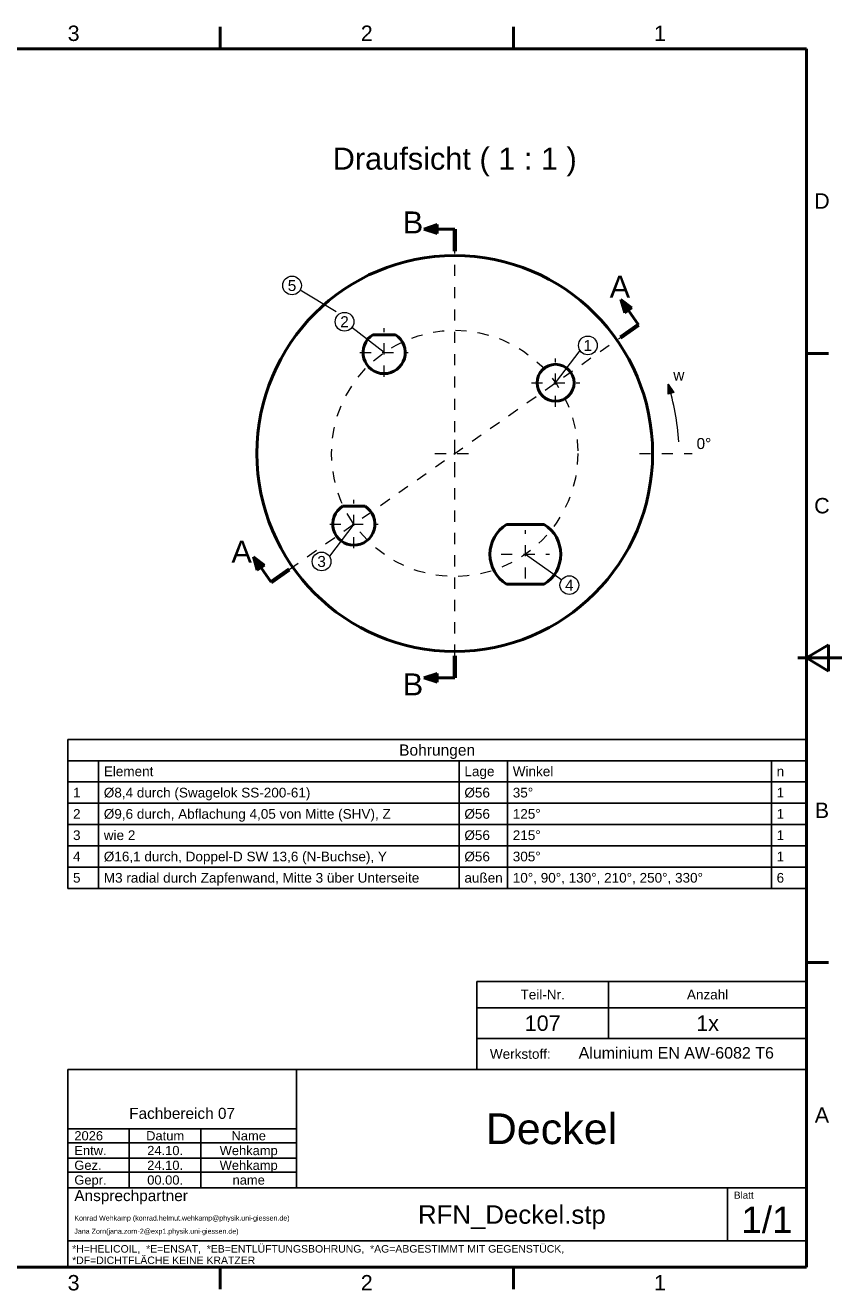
# Model space of a CAD drawing. Header units: inches. Extents: x 0.8 to 17.2, y 0.6 to 12.1.
# Tile 4 of 4: x 9.9 to 17.2, y 0.7 to 12. Entities that reach past the tile are written whole.
import ezdxf
from ezdxf.enums import TextEntityAlignment as Align

# ---------------------------------------------------------------- set-up
doc = ezdxf.new("R2010")
doc.units = ezdxf.units.IN
doc.header["$MEASUREMENT"] = 0
doc.linetypes.add('CENTER2', pattern=[1.125, 0.75, -0.125, 0.125, -0.125])
for name, color, linetype, lineweight in [('BEMASSUNG', 7, 'Continuous', 18), ('MITTELLINIE', 7, 'CENTER2', 18), ('RAHMEN', 7, 'Continuous', 50), ('SCHNITTLINIE', 7, 'Continuous', 50), ('SCHRIFTFELD', 7, 'Continuous', 25), ('SICHTKANTE', 7, 'Continuous', 50), ('TEXT', 7, 'Continuous', 18)]:
    doc.layers.add(name, color=color, linetype=linetype, lineweight=lineweight)
doc.styles.add('ISO_101', font='arial.ttf')
doc.styles.add('ISO_14', font='arial.ttf')
doc.styles.add('ISO_15', font='arial.ttf')
doc.styles.add('ISO_20', font='arial.ttf')
doc.styles.add('ISO_72', font='arial.ttf')
doc.styles.add('ISO_73', font='arial.ttf')
doc.styles.add('ISO_75', font='arial.ttf')
doc.styles.add('ISO_76', font='arial.ttf')
doc.styles.add('ISO_77', font='arial.ttf')
doc.styles.add('ISO_78', font='arial.ttf')
doc.styles.add('ISO_80', font='arial.ttf')
doc.styles.add('ISO_83', font='arial.ttf')
doc.styles.add('ISO_84', font='arial.ttf')
doc.styles.add('ISO_85', font='arial.ttf')
doc.styles.add('ISO_86', font='arial.ttf')
doc.styles.add('ISO_87', font='arial.ttf')
doc.styles.add('ISO_89', font='arial.ttf')
doc.styles.add('ISO_92', font='arial.ttf')
doc.styles.add('ISO_95', font='arial.ttf')
doc.styles.add('ISO_98', font='arial.ttf')

msp = doc.modelspace()

# ---------------------------------------------------------------- hatches: boundary and pattern name
at = {"layer": 'BEMASSUNG'}
msp.add_hatch(color=7, dxfattribs=at).paths.add_polyline_path([(15.69486, 8.72181), (15.64244, 8.70477), (15.64189, 8.79566)])
at = {"layer": 'SCHNITTLINIE'}
for points in [[(13.5748, 10.22244), (13.5748, 10.1437), (13.45669, 10.18307)], [(15.31896, 9.47845), (15.25446, 9.43328), (15.21897, 9.55262)], [(12.02945, 7.17511), (11.96495, 7.12995), (11.92946, 7.24928)], [(13.5748, 6.20669), (13.5748, 6.12795), (13.45669, 6.16732)]]:
    msp.add_hatch(color=7, dxfattribs=at).paths.add_polyline_path(points)

# ---------------------------------------------------------------- linework, layer by layer
at = {"layer": 'BEMASSUNG'}
for p, q in [((12.66941, 9.44188), (12.34744, 9.63506)), ((13.09999, 9.0782), (12.8117, 9.30243)), ((14.63529, 8.80749), (14.85449, 9.09557)), ((15.64189, 8.79566), (15.69486, 8.72181)), ((15.64244, 8.70477), (15.64189, 8.79566)), ((15.69486, 8.72181), (15.64244, 8.70477)), ((12.82928, 7.54291), (12.61008, 7.25482)), ((14.36457, 7.27219), (14.68974, 7.04458))]:
    msp.add_line(p, q, dxfattribs=at)
for centre in [(12.27571, 9.6781), (12.74566, 9.35379), (14.9241, 9.14198), (12.54047, 7.20841), (14.75827, 6.9966)]:
    msp.add_circle(centre, 0.08366, dxfattribs=at)
msp.add_arc((13.73228, 8.1752), 2.00787, 3, 18, dxfattribs=at)
at = {"layer": 'MITTELLINIE', "ltscale": 0.089433}
for p, q in [((13.73228, 6.36417), (13.73228, 9.98622)), ((12.24878, 7.13644), (15.21579, 9.21396))]:
    msp.add_line(p, q, dxfattribs=at)
at = {"layer": 'MITTELLINIE', "ltscale": 0.096238}
for p, q in [((13.09999, 8.86166), (13.09999, 9.29473)), ((12.88346, 9.0782), (13.31653, 9.0782)), ((14.63529, 8.59095), (14.63529, 9.02402)), ((14.41875, 8.80749), (14.85182, 8.80749)), ((12.82928, 7.32637), (12.82928, 7.75944)), ((12.61275, 7.54291), (13.04582, 7.54291)), ((14.36457, 7.05566), (14.36457, 7.48873)), ((14.14804, 7.27219), (14.58111, 7.27219))]:
    msp.add_line(p, q, dxfattribs=at)
at = {"layer": 'MITTELLINIE', "ltscale": 0.07874}
for p, q in [((13.73228, 7.99803), (13.73228, 8.35236)), ((13.55512, 8.1752), (13.90945, 8.1752))]:
    msp.add_line(p, q, dxfattribs=at)
at = {"layer": 'MITTELLINIE', "ltscale": 0.08399}
msp.add_line((15.38583, 8.1752), (15.85827, 8.1752), dxfattribs=at)
at = {"layer": 'MITTELLINIE', "ltscale": 0.089228}
msp.add_circle((13.73228, 8.1752), 1.10236, dxfattribs=at)
at = {"layer": 'RAHMEN'}
for p, q in [((11.63255, 11.79724), (11.63255, 11.99409)), ((14.25722, 11.79724), (14.25722, 11.99409)), ((16.88189, 11.79724), (1.13386, 11.79724)), ((16.88189, 0.89173), (16.88189, 11.79724)), ((16.88189, 9.07087), (17.07874, 9.07087)), ((17.07874, 6.4626), (16.88189, 6.34449)), ((17.07874, 6.22638), (17.07874, 6.4626)), ((17.19685, 6.34449), (16.80315, 6.34449)), ((16.88189, 6.34449), (17.07874, 6.34449)), ((16.88189, 6.34449), (17.07874, 6.22638)), ((16.88189, 3.61811), (17.07874, 3.61811)), ((1.13386, 0.89173), (16.88189, 0.89173)), ((11.63255, 0.89173), (11.63255, 0.69488)), ((14.25722, 0.89173), (14.25722, 0.69488))]:
    msp.add_line(p, q, dxfattribs=at)
at = {"layer": 'SCHNITTLINIE'}
for p, q in [((13.45669, 10.18307), (13.5748, 10.22244)), ((13.5748, 10.22244), (13.5748, 10.1437)), ((13.73228, 10.18307), (13.45669, 10.18307)), ((13.5748, 10.1437), (13.45669, 10.18307)), ((15.21897, 9.55262), (15.31896, 9.47845)), ((15.25446, 9.43328), (15.21897, 9.55262)), ((15.37704, 9.32687), (15.21897, 9.55262)), ((15.31896, 9.47845), (15.25446, 9.43328)), ((12.08753, 7.02353), (11.92946, 7.24928)), ((11.92946, 7.24928), (12.02945, 7.17511)), ((11.96495, 7.12995), (11.92946, 7.24928)), ((12.02945, 7.17511), (11.96495, 7.12995)), ((13.45669, 6.16732), (13.5748, 6.20669)), ((13.73228, 6.16732), (13.45669, 6.16732)), ((13.5748, 6.12795), (13.45669, 6.16732)), ((13.5748, 6.20669), (13.5748, 6.12795))]:
    msp.add_line(p, q, dxfattribs=at)
at = {"layer": 'SCHNITTLINIE', "lineweight": 70}
for p, q in [((13.73228, 9.98622), (13.73228, 10.18307)), ((15.21579, 9.21396), (15.37704, 9.32687)), ((12.24878, 7.13644), (12.08753, 7.02353)), ((13.73228, 6.36417), (13.73228, 6.16732))]:
    msp.add_line(p, q, dxfattribs=at)
at = {"layer": 'SCHRIFTFELD'}
for p, q in [((10.26772, 5.61614), (16.88189, 5.61614)), ((10.26772, 4.28228), (10.26772, 5.61614)), ((16.88189, 5.61614), (16.88189, 4.28228)), ((10.26772, 5.42559), (16.88189, 5.42559)), ((10.54331, 5.42559), (10.54331, 4.28228)), ((13.77165, 5.42559), (13.77165, 4.28228)), ((14.20472, 5.42559), (14.20472, 4.28228)), ((16.56693, 5.42559), (16.56693, 4.28228)), ((10.26772, 5.23504), (16.88189, 5.23504)), ((10.26772, 5.04449), (16.88189, 5.04449)), ((10.26772, 4.85394), (16.88189, 4.85394)), ((10.26772, 4.66339), (16.88189, 4.66339)), ((10.26772, 4.47283), (16.88189, 4.47283)), ((16.88189, 4.28228), (10.26772, 4.28228)), ((10.26772, 4.28228), (16.88189, 4.28228)), ((13.92913, 3.45079), (13.92913, 2.66339)), ((13.92913, 3.45079), (16.88189, 3.45079)), ((15.11024, 3.45079), (15.11024, 2.93898)), ((13.92913, 3.21457), (16.88189, 3.21457)), ((13.92913, 2.93898), (16.88189, 2.93898)), ((10.26772, 2.66339), (10.26772, 0.89173)), ((16.88189, 2.66339), (10.26772, 2.66339)), ((12.31496, 2.66339), (12.31496, 1.60433)), ((16.88189, 0.89173), (16.88189, 2.66339)), ((10.26772, 2.13189), (12.31496, 2.13189)), ((10.8189, 2.13189), (10.8189, 1.60433)), ((11.46063, 2.13189), (11.46063, 1.60433)), ((10.26772, 2.00591), (12.31496, 2.00591)), ((10.26772, 1.86811), (12.31496, 1.86811)), ((10.26772, 1.74213), (12.31496, 1.74213)), ((10.26772, 1.60433), (16.88189, 1.60433)), ((16.17323, 1.60433), (16.17323, 1.12795)), ((10.26772, 1.12795), (16.88189, 1.12795)), ((10.26772, 0.89173), (16.88189, 0.89173))]:
    msp.add_line(p, q, dxfattribs=at)
at = {"layer": 'SICHTKANTE'}
for p, q in [((12.99856, 9.23765), (13.20142, 9.23765)), ((12.72785, 7.70236), (12.93071, 7.70236)), ((14.19495, 7.53991), (14.5342, 7.53991)), ((14.19495, 7.00448), (14.5342, 7.00448))]:
    msp.add_line(p, q, dxfattribs=at)
for centre, radius in [((13.73228, 8.1752), 1.77165), ((14.63529, 8.80749), 0.16535)]:
    msp.add_circle(centre, radius, dxfattribs=at)
for centre, radius, start, end in [((13.09999, 9.0782), 0.18898, 122.461745, 270), ((13.09999, 9.0782), 0.18898, 270, 57.538255), ((12.82928, 7.54291), 0.18898, 122.461745, 270), ((12.82928, 7.54291), 0.18898, 270, 57.538255), ((14.36457, 7.27219), 0.31693, 122.357998, 237.642002), ((14.36457, 7.27219), 0.31693, 302.357998, 57.642002)]:
    msp.add_arc(centre, radius, start, end, dxfattribs=at)

# ---------------------------------------------------------------- texts
at = {"layer": 'RAHMEN', "style": 'ISO_14'}
for s, p in [('3', (10.32021, 11.93504)), ('2', (12.94488, 11.93504)), ('1', (15.56955, 11.93504)), ('D', (17.01969, 10.43406)), ('C', (17.01969, 7.70768)), ('B', (17.01969, 4.9813)), ('A', (17.01969, 2.25492)), ('3', (10.32021, 0.75394)), ('2', (12.94488, 0.75394)), ('1', (15.56955, 0.75394))]:
    msp.add_text(s, height=0.1378, dxfattribs=at).set_placement(p, align=Align.MIDDLE_CENTER)
at = {"layer": 'SCHRIFTFELD'}
for s, height, style, p in [('Teil-Nr.', 0.086614, 'ISO_72', (14.51969, 3.33268)), ('Anzahl', 0.086614, 'ISO_72', (15.99606, 3.33268)), ('Fachbereich 07', 0.0984252, 'ISO_75', (11.29134, 2.26969))]:
    msp.add_text(s, height=height, dxfattribs=dict(at, style=style)).set_placement(p, align=Align.MIDDLE_CENTER)
for s, height, style, p in [('Werkstoff:', 0.086614, 'ISO_73', (14.04724, 2.80118)), ('Ansprechpartner', 0.0984252, 'ISO_76', (10.32677, 1.53346)), ('Blatt', 0.062992, 'ISO_77', (16.23228, 1.5374))]:
    msp.add_text(s, height=height, dxfattribs=dict(at, style=style)).set_placement(p, align=Align.MIDDLE_LEFT)
at = {"layer": 'SCHRIFTFELD', "color": 8, "true_color": 0x808080, "style": 'ISO_80'}
for s, p in [('*H=HELICOIL,  *E=ENSAT,  *EB=ENTLÜFTUNGSBOHRUNG,  *AG=ABGESTIMMT MIT GEGENSTÜCK,', (10.30709, 1.05709)), ('*DF=DICHTFLÄCHE KEINE KRATZER', (10.30709, 0.95472))]:
    msp.add_text(s, height=0.0669291, dxfattribs=at).set_placement(p, align=Align.MIDDLE_LEFT)
at = {"layer": 'TEXT'}
for s, height, style, p in [('Draufsicht ( 1 : 1 )', 0.1968504, 'ISO_20', (13.73228, 10.81299)), ('B', 0.19685, 'ISO_20', (13.35827, 10.24213)), ('A', 0.19685, 'ISO_20', (15.21089, 9.66711)), ('5', 0.09843, 'ISO_75', (12.27571, 9.6781)), ('2', 0.09843, 'ISO_75', (12.74566, 9.35379)), ('1', 0.09843, 'ISO_75', (14.9241, 9.14198)), ('A', 0.19685, 'ISO_20', (11.82463, 7.29603)), ('3', 0.09843, 'ISO_75', (12.54047, 7.20841)), ('4', 0.09843, 'ISO_75', (14.75827, 6.9966)), ('B', 0.19685, 'ISO_20', (13.35827, 6.10827)), ('Bohrungen', 0.099606, 'ISO_89', (13.5748, 5.52087)), ('Datum', 0.082677, 'ISO_85', (11.13976, 2.0689)), ('Name', 0.082677, 'ISO_85', (11.8878, 2.0689))]:
    msp.add_text(s, height=height, dxfattribs=dict(at, style=style)).set_placement(p, align=Align.MIDDLE_CENTER)
at = {"layer": 'TEXT', "style": 'ISO_78'}
for s, height, p in [('w', 0.09843, (15.68913, 8.82716)), ('0°', 0.098425, (15.89764, 8.21457))]:
    msp.add_text(s, height=height, dxfattribs=at).set_placement(p)
at = {"layer": 'TEXT'}
for s, height, style, p in [('Element', 0.086614, 'ISO_73', (10.59055, 5.33031)), ('Lage', 0.086614, 'ISO_73', (13.8189, 5.33031)), ('Winkel', 0.086614, 'ISO_73', (14.25197, 5.33031)), ('n', 0.08661, 'ISO_73', (16.61417, 5.33031)), ('1', 0.08661, 'ISO_73', (10.31496, 5.13976)), ('Ø8,4 durch (Swagelok SS-200-61)', 0.0866142, 'ISO_73', (10.59055, 5.13976)), ('Ø56', 0.086614, 'ISO_73', (13.8189, 5.13976)), ('35°', 0.086614, 'ISO_73', (14.25197, 5.13976)), ('1', 0.08661, 'ISO_73', (16.61417, 5.13976)), ('2', 0.08661, 'ISO_73', (10.31496, 4.94921)), ('Ø9,6 durch, Abflachung 4,05 von Mitte (SHV), Z', 0.0866142, 'ISO_73', (10.59055, 4.94921)), ('Ø56', 0.086614, 'ISO_73', (13.8189, 4.94921)), ('125°', 0.086614, 'ISO_73', (14.25197, 4.94921)), ('1', 0.08661, 'ISO_73', (16.61417, 4.94921)), ('3', 0.08661, 'ISO_73', (10.31496, 4.75866)), ('wie 2', 0.086614, 'ISO_73', (10.59055, 4.75866)), ('Ø56', 0.086614, 'ISO_73', (13.8189, 4.75866)), ('215°', 0.086614, 'ISO_73', (14.25197, 4.75866)), ('1', 0.08661, 'ISO_73', (16.61417, 4.75866)), ('4', 0.08661, 'ISO_73', (10.31496, 4.56811)), ('Ø16,1 durch, Doppel-D SW 13,6 (N-Buchse), Y', 0.0866142, 'ISO_73', (10.59055, 4.56811)), ('Ø56', 0.086614, 'ISO_73', (13.8189, 4.56811)), ('305°', 0.086614, 'ISO_73', (14.25197, 4.56811)), ('1', 0.08661, 'ISO_73', (16.61417, 4.56811)), ('5', 0.08661, 'ISO_73', (10.31496, 4.37756)), ('M3 radial durch Zapfenwand, Mitte 3 über Unterseite', 0.0866142, 'ISO_73', (10.59055, 4.37756)), ('außen', 0.086614, 'ISO_73', (13.8189, 4.37756)), ('10°, 90°, 130°, 210°, 250°, 330°', 0.0866142, 'ISO_73', (14.25197, 4.37756)), ('6', 0.08661, 'ISO_73', (16.61417, 4.37756)), ('Entw.', 0.082677, 'ISO_84', (10.32677, 1.93701)), ('Gez.', 0.082677, 'ISO_84', (10.32677, 1.80512)), ('Gepr.', 0.082677, 'ISO_84', (10.32677, 1.67323)), ('Konrad Wehkamp (konrad.helmut.wehkamp@physik.uni-giessen.de)', 0.0452756, 'ISO_101', (10.32677, 1.33268)), ('Jana Zorn(jana.zorn-2@exp1.physik.uni-giessen.de)', 0.0452756, 'ISO_101', (10.32677, 1.21457))]:
    msp.add_text(s, height=height, dxfattribs=dict(at, style=style)).set_placement(p, align=Align.MIDDLE_LEFT)
at = {"layer": 'TEXT', "color": 5, "true_color": 0x0000ff}
for s, height, style, p in [('107', 0.137795, 'ISO_15', (14.51969, 3.07677)), ('1x', 0.137795, 'ISO_15', (15.99606, 3.07677)), ('Aluminium EN AW-6082 T6', 0.1023622, 'ISO_87', (15.71573, 2.81096)), ('Deckel', 0.275591, 'ISO_98', (14.59843, 2.13189)), ('24.10.', 0.082677, 'ISO_83', (11.13976, 1.93701)), ('Wehkamp', 0.082677, 'ISO_83', (11.8878, 1.93701)), ('24.10.', 0.082677, 'ISO_83', (11.13976, 1.80512)), ('Wehkamp', 0.082677, 'ISO_83', (11.8878, 1.80512)), ('00.00.', 0.082677, 'ISO_83', (11.13976, 1.67323)), ('name', 0.082677, 'ISO_83', (11.8878, 1.67323)), ('RFN_Deckel.stp', 0.1653543, 'ISO_95', (14.24409, 1.36417)), ('1/1', 0.23622, 'ISO_92', (16.52756, 1.31693))]:
    msp.add_text(s, height=height, dxfattribs=dict(at, style=style)).set_placement(p, align=Align.MIDDLE_CENTER)
at = {"layer": 'TEXT', "color": 5, "true_color": 0x0000ff, "style": 'ISO_86'}
msp.add_text('2026', height=0.082677, dxfattribs=at).set_placement((10.32677, 2.0689), align=Align.MIDDLE_LEFT)

doc.saveas('drawing.dxf')
